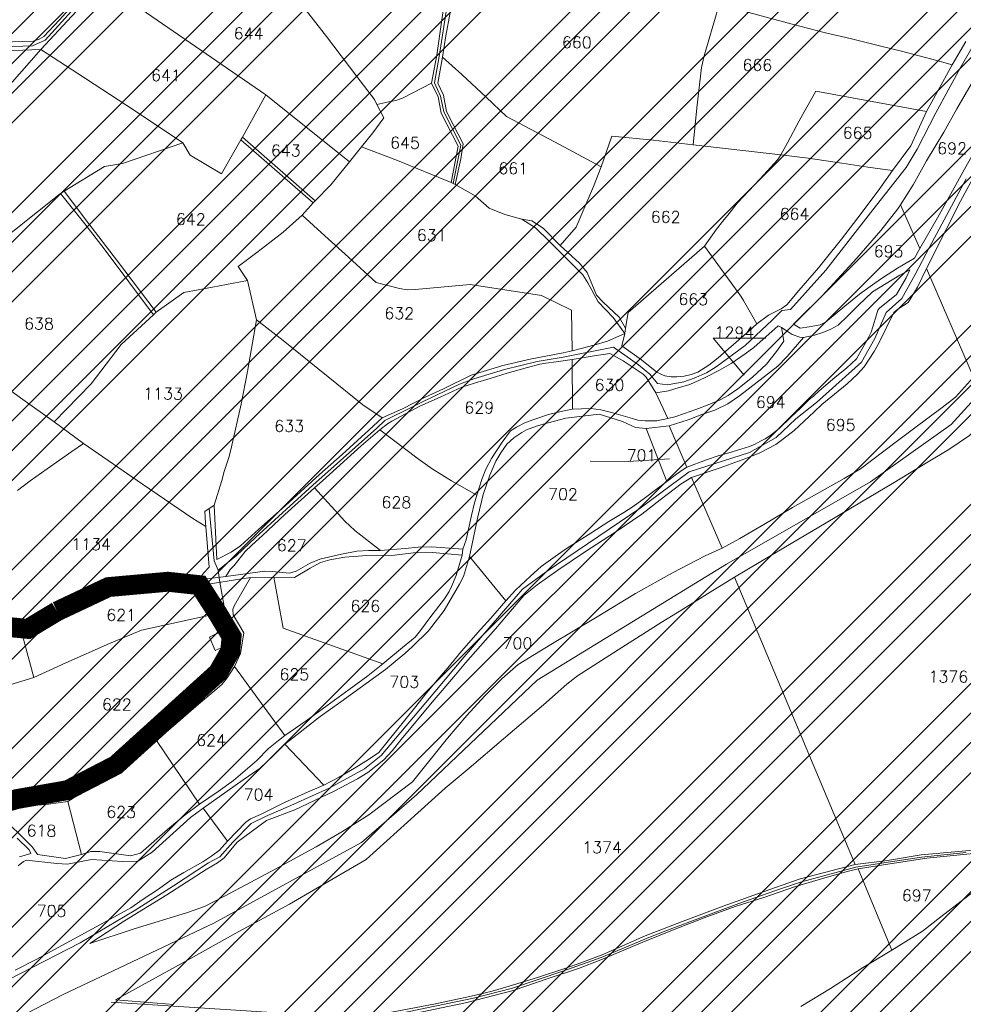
# Model space of a CAD drawing. Header units: metres. Extents: x 578835 to 593571, y 248557 to 255108.
# Tile 46 of 251: x 581451 to 581736, y 252209 to 252506. Entities that reach past the tile are written whole.
import ezdxf

# ---------------------------------------------------------------- set-up
doc = ezdxf.new("R2010")
doc.units = ezdxf.units.M
doc.linetypes.add('CACHEX2', pattern=[0.75, 0.5, -0.25])
doc.linetypes.add('SOLID_LINE', pattern=[0])
for name, color, linetype, lineweight in [('Cad-HYDROGRAPHI_COURS_D_EAU28', 5, 'SOLID_LINE', 0), ('Cad-PARCELLAIRE_PARCELLE1', 250, 'SOLID_LINE', 0), ('Cad-RESEAU_ROUT_AXE_DE_VOIE26', 255, 'SOLID_LINE', 0), ('Cad-RESEAU_ROUT_LIMITE_DE_VOIE_P23', 8, 'SOLID_LINE', 0), ('Cad-TOPONYMIE_DETAIL_PARCELLAIR181', 7, 'SOLID_LINE', 0), ('Cad-TOPONYMIE_NUMERO_DE_PARCELL182', 250, 'SOLID_LINE', 0), ('PLU', 7, 'CACHEX2', 5), ('PPRIF - contour', 10, 'Continuous', 9)]:
    doc.layers.add(name, color=color, linetype=linetype, lineweight=lineweight)
doc.styles.add('TEXTSTYLE_45_11', font='txt.shx', dxfattribs={"oblique": 50})

msp = doc.modelspace()

# ---------------------------------------------------------------- hatches: boundary and pattern name
at = {"layer": 'PPRIF - contour', "lineweight": 15}
h = msp.add_hatch(dxfattribs=at)
h.set_pattern_fill('ANSI34', color=30, scale=2, style=0)
h.paths.add_polyline_path([(583168.56, 249236.59), (583178.02, 249273.37), (583184.15, 249314.36), (583186.86, 249348.54), (583183.82, 249412.65), (583188.31, 249497.75), (583209.56, 249638.59), (583209.57, 249654.16), (583202.87, 249764.69), (583181.22, 249772.54), (583212.18, 249841.81), (583235.33, 249974.64), (583193.51, 249985.09), (583186.04, 250045.54), (583188.28, 250067.18), (583195.8, 250078.07), (583245.78, 250078.37), (583251.01, 250132.85), (583194.25, 250138.82), (583209.94, 250168.32), (583209.19, 250188.47), (583208.21, 250203.8), (583217.43, 250267.61), (583213.64, 250277.41), (583256.98, 250284.74), (583262.34, 250350.34), (583266.18, 250436.39), (583274.5, 250436.7), (583214.43, 250499.33), (583184.56, 250537.39), (583218.91, 250547.09), (583241.07, 250552.07), (583269.68, 250547.09), (583271.18, 250569.48), (583274.91, 250580.67), (583286.48, 250597.77), (583293.66, 250716.62), (583278.73, 250731.44), (583193.67, 250750.25), (583156.78, 250759.28), (583135.71, 250831.5), (583141.39, 250856.49), (583145.69, 250864.01), (583161.1, 250891.6), (583169.34, 250905.21), (583172.57, 250920.26), (583171.49, 250936.38), (583169.31, 250950.6), (583181.85, 251003.26), (583206.95, 251084.03), (583216.62, 251114.12), (583232.39, 251161.77), (583245.29, 251209.41), (583234.54, 251210.94), (583234.1, 251288.09), (583244.66, 251288.39), (583237.9, 251328.73), (583229.54, 251356.01), (583200.13, 251357.42), (583190.46, 251371.39), (583189.74, 251379.63), (583190.1, 251406.14), (583244.22, 251415.82), (583256.04, 251419.04), (583270.74, 251430.86), (583295.47, 251440.89), (583325.21, 251451.64), (583340.94, 251464.43), (583366, 251457.91), (583398.59, 251444.88), (583422.15, 251436.37), (583417.63, 251462.92), (583418.14, 251495.99), (583409.11, 251546.1), (583400.09, 251585.18), (583359.99, 251579.17), (583344.95, 251609.23), (583333.92, 251624.76), (583325.9, 251633.28), (583319.39, 251648.31), (583296.33, 251649.31), (583292.32, 251666.85), (583282.01, 251764.42), (583240.65, 251790.03), (583212.78, 251805.76), (583221.32, 251831.82), (583251.44, 251830.48), (583273.02, 251828.23), (583262.67, 251903.93), (583199.69, 251895.44), (583192.95, 251945.32), (583256.33, 251954.31), (583243.74, 252050.47), (583214.52, 252068.27), (583208.68, 252073.66), (583201.93, 252137.92), (583178.11, 252135.22), (583183.95, 252176.12), (583226.69, 252181.65), (583216.8, 252253.1), (583210.96, 252307.92), (583193.36, 252422.33), (583178.97, 252519.84), (583167.73, 252607.66), (583178.52, 252614.4), (583188.29, 252625.39), (583184.93, 252642.05), (583192.13, 252639.75), (583210.89, 252641.9), (583205.05, 252676.95), (583200.1, 252708.47), (583205.05, 252708.02), (583194.96, 252797.38), (583191.02, 252799.28), (583173.51, 252800.6), (583168.08, 252797.59), (583165.67, 252793.82), (583165.69, 252787.69), (583073.05, 252815.41), (583065.66, 252814.13), (583065.94, 252812.7), (583046.85, 252808.33), (583047.04, 252816.04), (582997.15, 252812.42), (582995.86, 252782.45), (582980.16, 252787.72), (582949.89, 252804.92), (582947.27, 252800.69), (582935.19, 252777.61), (582924.38, 252768.8), (582917.32, 252760.63), (582910.91, 252748.5), (582903.76, 252736.42), (582880, 252724.86), (582817.58, 252706.15), (582782.59, 252696.37), (582747.69, 252696.56), (582653.19, 252726.32), (582583.51, 252736.7), (582547.53, 252745.89), (582391.95, 252693.83), (582342.71, 252696.56), (582258, 252701.11), (582228.89, 252730.03), (582194.3, 252754.65), (582137.15, 252749.12), (582028.37, 252701.22), (581997.03, 252701.83), (581923.09, 252643.99), (581895.44, 252653.82), (581782.97, 252699.88), (581749.17, 252724.45), (581694.48, 252730.59), (581626.87, 252779.73), (581623.69, 252832.13), (581568.99, 252867.14), (581549.94, 252902.76), (581520.9, 252875.84), (581488.95, 252861.1), (581415.1, 252871.66), (581333.97, 252861.22), (581285.87, 252845.9), (581226.26, 252859.41), (581213.27, 252848.96), (581176.79, 252829.19), (581135.62, 252832.26), (581093.83, 252851.3), (581026.18, 252865.71), (580894.22, 252859.98), (580764.18, 252821.75), (580666.25, 252837.89), (580606.97, 252807.31), (580553.37, 252825.96), (580518.38, 252831.19), (580426.24, 252844.58), (580314.78, 252864.48), (580232.54, 252861.61), (580193.34, 252877.86), (579737.68, 252731.06), (579339.29, 252594.91), (579467.34, 252529.95), (579492.26, 252526.53), (579537.88, 252506.87), (579628.29, 252501.98), (579673.34, 252488.27), (579756.55, 252421.24), (579801.62, 252412.32), (579849.52, 252376.66), (579890.09, 252373.24), (579954.11, 252362.98), (580003.08, 252331.22), (580020.69, 252319.86), (580037.79, 252307.65), (580048.55, 252295.44), (580067.12, 252269.55), (580095.49, 252178.46), (580127.66, 252086.63), (580157.22, 252011.67), (580209.32, 251928.46), (580208.41, 251858.24), (580196.24, 251818.11), (580206.29, 251790.3), (580227.07, 251716.54), (580274.53, 251673.98), (580324.82, 251599.61), (580345.2, 251567.99), (580352.27, 251548.44), (580380.56, 251474.57), (580498.13, 251465.11), (580632.34, 251425.65), (580688.87, 251403.81), (580903, 251328.66), (581057.22, 251304.45), (581128.89, 251277.45), (581306.24, 251176.53), (581363.6, 251156.15), (581418.4, 251079.72), (581465.72, 250967.17), (581546.02, 250830.88), (581604.72, 250760.44), (581621.29, 250710.76), (581635.31, 250677.64), (581677.37, 250643.25), (581761.5, 250538.8), (581878.03, 250481.58), (581978.36, 250416.05), (582083.64, 250336.15), (582132.06, 250252.96), (582193.12, 250147.32), (582211.34, 250118.18), (582217.79, 250080.35), (582244.22, 249930.09), (582252.92, 249788.8), (582279.87, 249720.73), (582264.14, 249693.23), (582229.1, 249576.98), (582243.69, 249504.21), (582236.53, 249458.37), (582233.12, 249417.21), (582207.89, 249404.14), (582210.7, 249314.66), (582282.52, 249136.36), (582365.79, 249069.63), (582329.51, 248868.66), (582370.33, 248802.93), (582389.99, 248830.88), (582435.35, 248829.37), (582475.81, 248930.64), (582488.18, 248933.83), (582505.04, 248934.94), (582536.56, 248931.03), (582545.58, 248873.46), (582547.73, 248837.81), (582559.27, 248733.3), (582660.26, 248731.96), (582707.75, 248722.61), (582711.09, 248844.25), (582713.77, 248853.61), (582730.11, 248933.31), (582770.57, 249048.63), (582781.22, 249070.77), (582782.86, 249074.05), (582786.69, 249073.51), (582794.34, 249066.4), (582795.98, 249060.39), (582802, 249037.44), (582837.54, 249029.24), (582847.92, 249019.4), (582859.41, 249022.68), (582870.89, 249021.59), (582882.91, 249029.79), (582897.68, 249024.87), (582894.41, 249004.61), (582898.78, 248991.5), (582903.16, 248984.94), (582914.71, 248986.01), (582980.86, 249040.12), (583036.72, 249107.47), (583089.79, 249152.85), (583096.96, 249144.66), (583169.29, 249123.72), (583150.9, 249178.85), (583158.77, 249200.15)])

# ---------------------------------------------------------------- linework, layer by layer
at = {"layer": 'Cad-HYDROGRAPHI_COURS_D_EAU28'}
for points in [[(581539.59, 252450.96), (581540.2, 252451.57), (581518.32, 252470.82), (581517.82, 252470), (581539.59, 252450.96), (581539.59, 252450.96)], [(581492.22, 252418.04), (581480.28, 252433.77), (581471.95, 252444.67), (581464.54, 252454.53), (581463.45, 252453.77), (581470.71, 252444.68), (581476.54, 252437.14), (581491.46, 252417.2), (581492.22, 252418.04), (581492.22, 252418.04)]]:
    msp.add_lwpolyline(points, close=True, dxfattribs=at)
for points in [[(581450.63, 252251.06), (581452.25, 252252.42), (581453.12, 252252.83), (581462.36, 252251.81), (581465.5, 252251.63), (581472.72, 252253.01), (581482.08, 252252.45), (581486.69, 252252.5), (581491.09, 252255.21), (581502.58, 252265.64), (581506.47, 252268.52), (581518.54, 252276.99), (581523.6, 252280.54), (581527.64, 252284.33), (581531.07, 252287.74), (581541.67, 252296.09), (581547.98, 252300.51), (581561.43, 252310.32), (581567.21, 252315.15), (581569.5, 252317.24), (581574.39, 252321.99), (581579.07, 252328.07), (581583.68, 252336.03), (581584.89, 252338.36), (581586.7, 252344.41), (581589.25, 252356.33), (581590.83, 252363.03), (581592.82, 252368.89), (581594.69, 252373.06), (581596.22, 252375.63), (581597.97, 252378.23), (581600.12, 252380.19), (581602.46, 252381.73), (581603.89, 252382.52), (581606.92, 252383.66), (581608.93, 252384.27), (581615.78, 252386.07), (581625.82, 252387.24), (581632.85, 252385.04), (581636.79, 252383.24), (581639.95, 252382.95), (581646.89, 252383.75), (581652.67, 252385.57), (581656.74, 252387.14), (581660.67, 252388.47), (581664.64, 252390.35), (581668.15, 252392.76), (581679.67, 252401.75), (581682.48, 252404.66), (581687.44, 252410.42), (581686.37, 252410.45), (581684, 252411.25), (581681.89, 252412.74), (581680.76, 252413.43), (581681.52, 252409.26), (581679.3, 252406.18), (581676.32, 252402.36), (581672.04, 252398.44), (581667.63, 252394.95), (581664.75, 252392.93), (581662.3, 252391.61), (581658.72, 252390.09), (581654.97, 252388.66), (581651.52, 252387.49), (581648.64, 252386.46), (581646.54, 252385.96), (581643.22, 252385.23), (581639.67, 252385.27), (581637.51, 252385.42), (581635.91, 252385.96), (581629.57, 252387.77), (581626.29, 252388.61), (581623.28, 252389.03), (581620.49, 252388.91), (581617.79, 252388.8), (581614.78, 252388.22), (581610.58, 252387.2), (581606.09, 252385.71), (581603.61, 252384.73), (581600.93, 252383.39), (581599.13, 252382.24), (581596.61, 252378.79), (581593.38, 252373.95), (581591.68, 252370.69), (581590.51, 252367.91), (581588.95, 252362.88), (581588.23, 252360.59), (581587.31, 252356.73), (581585.7, 252349.35), (581584.7, 252346.59), (581584.51, 252344.79), (581582.72, 252338.63), (581581.35, 252335.27), (581580.58, 252333.76), (581579.18, 252331.64), (581574.8, 252325.82), (581571.91, 252322.01), (581570.33, 252320.09), (581566.57, 252316.88), (581560.62, 252312.04), (581556.06, 252308.42), (581550.47, 252304.29), (581543.79, 252299.39), (581537.49, 252294.84), (581531.1, 252290.41), (581529.16, 252288.92), (581526.15, 252286.44), (581522.58, 252282.9), (581515.58, 252276.86), (581511, 252273.47), (581505.3, 252269.65), (581505.3, 252269.65), (581505.3, 252269.65), (581501.02, 252266.51), (581495.71, 252262.06), (581487.49, 252254.9), (581484.5, 252254.1), (581475.32, 252255.46), (581472.52, 252255.45), (581469.71, 252254.54), (581464.95, 252253.26), (581456.44, 252254.56), (581455.02, 252256.77), (581444.53, 252266.94)], [(581443.82, 252321.05), (581451.95, 252320.5), (581454.29, 252321.14), (581461.54, 252325.09), (581472.99, 252332.96), (581477.85, 252335.14), (581480.53, 252335.48), (581487.21, 252335.58), (581495.76, 252336.75), (581505.33, 252335.64), (581520.71, 252338.03), (581527.78, 252338.18), (581533.98, 252338.03), (581538.69, 252340.87), (581541.85, 252342.58), (581544.67, 252343.37), (581549.13, 252344.19), (581555.77, 252344.63), (581564.08, 252344.76), (581569.8, 252345.46), (581575.55, 252345.61), (581584.51, 252344.79), (581584.7, 252346.59), (581575.42, 252347.27), (581571.22, 252347.14), (581567.37, 252346.82), (581562.29, 252346.4), (581559.93, 252346.2), (581556.31, 252346.13), (581552.77, 252345.94), (581548.15, 252345.11), (581541.6, 252343.56), (581538.73, 252342.32), (581534.48, 252339.96), (581532.47, 252339.35), (581527.24, 252339.8), (581525, 252339.96), (581513.27, 252338.31), (581505.11, 252337.3), (581494.74, 252338.22), (581488.62, 252337.49), (581482.71, 252337.11), (581478.68, 252337), (581475.35, 252335.49), (581469.49, 252332.56), (581462.38, 252327.84), (581457.3, 252324.51), (581455.25, 252323.34), (581453.59, 252322.54), (581451.55, 252322.25), (581449.09, 252322.16)], [(581450.35, 252259.4), (581453.94, 252255.9), (581454.52, 252254.84), (581451.06, 252253.77)]]:
    msp.add_lwpolyline(points, dxfattribs=at)
at = {"layer": 'Cad-PARCELLAIRE_PARCELLE1'}
for points in [[(581743.06, 252550.37), (581733.27, 252553.01), (581714.15, 252559.11), (581692.93, 252565.48), (581673.19, 252560.95), (581673.19, 252560.95), (581673.19, 252560.95), (581669.91, 252546.85), (581667.42, 252541.18), (581665.9, 252528.68), (581665.32, 252523.84), (581664.48, 252519.97), (581662.09, 252511.08), (581670.97, 252508.37), (581684.04, 252504.88), (581694.07, 252502.27), (581701.46, 252500.54), (581710.73, 252498.19), (581716.94, 252496.7), (581727.64, 252493.91), (581732.28, 252492.63), (581736.4, 252499.66)], [(581580.89, 252508.34), (581579.58, 252501.32), (581578.55, 252494.89), (581584.42, 252489.69), (581591.75, 252482.83), (581597.84, 252476.98), (581612.4, 252469.39), (581626.46, 252461.87), (581629.66, 252471.05), (581642.2, 252469.86), (581654.18, 252468.52), (581655.31, 252479.64), (581656.69, 252491.8), (581657.47, 252495.32), (581658.7, 252499.43), (581662.09, 252511.08)], [(581450.45, 252364.29), (581454.25, 252367.18), (581459.38, 252370.83), (581466.86, 252376.02), (581470.37, 252378.43), (581461.51, 252384.95), (581452.04, 252391.74), (581443.63, 252397.73)], [(581450.45, 252364.29), (581454.25, 252367.18), (581459.38, 252370.83), (581466.86, 252376.02), (581470.37, 252378.43), (581488.13, 252366.21), (581503.32, 252355.87), (581507.23, 252353.41), (581507.23, 252353.41), (581507.23, 252353.41), (581508.25, 252341.12), (581506.51, 252339.31), (581505.11, 252337.3), (581494.74, 252338.22), (581488.62, 252337.49), (581482.71, 252337.11), (581478.68, 252337), (581475.35, 252335.49), (581469.49, 252332.56), (581462.38, 252327.84), (581457.3, 252324.51), (581455.25, 252323.34), (581453.59, 252322.54), (581451.55, 252322.25), (581449.09, 252322.16)], [(581497.62, 252209.27), (581480.03, 252210.7), (581500.13, 252221.74), (581517.22, 252231.3), (581532.44, 252239.58), (581555.56, 252252.99), (581571.12, 252267.1), (581579.4, 252274.47), (581586.65, 252280.55), (581597.03, 252289.43), (581609.04, 252299.68), (581616.03, 252305.84), (581619.28, 252308.34), (581632.66, 252316.91), (581644.48, 252324.48), (581651.23, 252328.61), (581659.29, 252333.62), (581666.67, 252338.13), (581702.97, 252251.53), (581702.97, 252251.53), (581702.97, 252251.53), (581686.43, 252247.15), (581673.86, 252242.76), (581663.21, 252238.98), (581651.95, 252234.69), (581639.65, 252229.99), (581626.77, 252224.24), (581620.3, 252221.81), (581615.73, 252220.2), (581607.23, 252217.38), (581598.71, 252214.78), (581593.56, 252213.35), (581586.85, 252211.67), (581575.99, 252209.43), (581559.52, 252206.28)], [(581439.54, 252303.09), (581455.39, 252307.86), (581464.99, 252312.34), (581478.18, 252318.12), (581487.83, 252322.15), (581510.74, 252327.17), (581510.74, 252327.17), (581510.74, 252327.17), (581513.81, 252322.97), (581515.02, 252320.18), (581514.85, 252317.38), (581514.57, 252315.67), (581513.49, 252312.91), (581512.33, 252311.03), (581510.91, 252309.25), (581509.38, 252307.78), (581505.2, 252303.53), (581501.07, 252299.62), (581497.34, 252295.97), (581492.87, 252292.25), (581488.47, 252288.65), (581484.03, 252284.6), (581480.09, 252281.38), (581476.18, 252278.83), (581472.72, 252276.87), (581469.3, 252275.35), (581465.56, 252273.81), (581450.28, 252271.21)], [(581450.63, 252251.06), (581452.25, 252252.42), (581453.12, 252252.83), (581462.36, 252251.81), (581465.5, 252251.63), (581472.72, 252253.01), (581482.08, 252252.45), (581486.69, 252252.5), (581491.09, 252255.21), (581502.58, 252265.64), (581506.47, 252268.52), (581506.47, 252268.52), (581506.47, 252268.52), (581513.8, 252258.55), (581511.31, 252255.77), (581509.05, 252254.14), (581506.32, 252252.35), (581500.58, 252249.09), (581496.73, 252246.76), (581492.99, 252244.1), (581488.3, 252241.04), (581484.65, 252238.4), (581475.27, 252233.27), (581456.03, 252222.86), (581449.7, 252219.67)], [(581451.06, 252253.77), (581454.52, 252254.84), (581453.94, 252255.9), (581450.35, 252259.4)], [(581571.59, 252206.83), (581585.53, 252209.77), (581599.88, 252213.53), (581610.71, 252217.22), (581619.61, 252220.19), (581626.32, 252222.76), (581638.98, 252228.04), (581648.48, 252231.85), (581657.49, 252235.38), (581666.85, 252238.84), (581675.76, 252241.69), (581684.74, 252244.78), (581694.54, 252247.71), (581700.99, 252249.48), (581703.91, 252250.17), (581714.02, 252225.7), (581705.24, 252220.3), (581695.61, 252214.14), (581686.58, 252208.71)], [(581686.58, 252208.71), (581695.61, 252214.14), (581705.24, 252220.3), (581714.02, 252225.7), (581723.35, 252231.39), (581728.84, 252235.75), (581733.65, 252239.48), (581746.73, 252249.49)]]:
    msp.add_lwpolyline(points, dxfattribs=at)
for points in [[(581558.8, 252480.64), (581558.1, 252482.15), (581552.74, 252489.06), (581543.66, 252501.12), (581535.08, 252512.22), (581539.68, 252520.19), (581540.15, 252524.47), (581552.88, 252529.98), (581562.36, 252530.99), (581579.17, 252538.97), (581581.12, 252525.42), (581576.85, 252495.53), (581575.24, 252487.03), (581566.55, 252482.51), (581564.54, 252481.9), (581562.44, 252481.4), (581558.8, 252480.64), (581558.8, 252480.64)], [(581476.2, 252517.47), (581482.68, 252530.71), (581512.73, 252520.28), (581535.08, 252512.22), (581543.66, 252501.12), (581552.74, 252489.06), (581558.1, 252482.15), (581558.8, 252480.64), (581560.95, 252476.59), (581557.62, 252472.07), (581554.17, 252467.89), (581550.51, 252463.35), (581525.34, 252483.55), (581476.2, 252517.47), (581476.2, 252517.47)], [(581420.17, 252497.43), (581411.99, 252504.78), (581420.83, 252517.21), (581467.8, 252511.42), (581463.14, 252506.13), (581458.35, 252501.16), (581456.94, 252500.38), (581455.17, 252499.78), (581445.8, 252499.45), (581438.54, 252499.63), (581422.09, 252498.15), (581420.17, 252497.43), (581420.17, 252497.43)], [(581518.32, 252470.82), (581517.82, 252470), (581512, 252459.7), (581502.54, 252465.38), (581500.33, 252469.09), (581485.76, 252478.8), (581468.68, 252489.99), (581457.45, 252497.19), (581476.2, 252517.47), (581525.34, 252483.55), (581518.32, 252470.82), (581518.32, 252470.82)], [(581662.09, 252511.08), (581670.97, 252508.37), (581684.04, 252504.88), (581694.07, 252502.27), (581701.46, 252500.54), (581710.73, 252498.19), (581716.94, 252496.7), (581727.64, 252493.91), (581732.28, 252492.63), (581727.78, 252484.34), (581724.48, 252478.49), (581691.16, 252484.63), (581686.13, 252475.74), (581682.65, 252469.1), (581680.56, 252465.47), (581654.18, 252468.52), (581655.31, 252479.64), (581656.69, 252491.8), (581657.47, 252495.32), (581658.7, 252499.43), (581662.09, 252511.08), (581662.09, 252511.08)], [(581399.14, 252476.84), (581406.21, 252479.99), (581413.72, 252488.87), (581422.03, 252495.92), (581457.45, 252497.19), (581444.49, 252482.51), (581410.36, 252454.82), (581407.81, 252459.73), (581405.94, 252463.48), (581399.14, 252476.84), (581399.14, 252476.84)], [(581500.33, 252469.09), (581485.76, 252478.8), (581468.68, 252489.99), (581457.45, 252497.19), (581444.49, 252482.51), (581410.36, 252454.82), (581416.67, 252442.52), (581418.46, 252438.77), (581419.8, 252436.54), (581424.87, 252430.05), (581428.12, 252425.76), (581463.45, 252453.77), (581464.54, 252454.53), (581476.69, 252462), (581482.06, 252462.89), (581500.33, 252469.09), (581500.33, 252469.09)], [(581743.76, 252496.36), (581749.26, 252484.67), (581744.09, 252475.54), (581741.27, 252470.75), (581739.06, 252466.66), (581735.97, 252461.16), (581732.32, 252454.61), (581727.8, 252446.44), (581722.47, 252437.19), (581716.68, 252450.42), (581720.54, 252456.42), (581724.47, 252463.67), (581729.77, 252472.35), (581733.71, 252479.37), (581738.68, 252488.03), (581743.76, 252496.36), (581743.76, 252496.36)], [(581602.48, 252446.05), (581597.4, 252447.52), (581592.64, 252449.35), (581588.45, 252453.13), (581582.39, 252456.53), (581584.07, 252464.24), (581584.85, 252468.77), (581581.8, 252474.64), (581579.83, 252478.5), (581578.93, 252483.43), (581577.22, 252487.09), (581578.55, 252494.89), (581584.42, 252489.69), (581591.75, 252482.83), (581597.84, 252476.98), (581612.4, 252469.39), (581626.46, 252461.87), (581624.15, 252455.88), (581618.91, 252443.63), (581614.1, 252438.1), (581608.96, 252443.35), (581605.57, 252445.53), (581602.48, 252446.05), (581602.48, 252446.05)], [(581554.17, 252467.89), (581565.06, 252463.78), (581581.2, 252457.09), (581583.33, 252468.08), (581578.22, 252478.02), (581577.24, 252482.96), (581575.24, 252487.03), (581566.55, 252482.51), (581564.54, 252481.9), (581562.44, 252481.4), (581558.8, 252480.64), (581560.95, 252476.59), (581557.62, 252472.07), (581554.17, 252467.89), (581554.17, 252467.89)], [(581525.34, 252483.55), (581518.32, 252470.82), (581540.2, 252451.57), (581544.91, 252456.42), (581550.51, 252463.35), (581525.34, 252483.55), (581525.34, 252483.55)], [(581724.48, 252478.49), (581691.16, 252484.63), (581686.13, 252475.74), (581682.65, 252469.1), (581680.56, 252465.47), (581688.8, 252464.48), (581698.98, 252462.99), (581706.83, 252461.75), (581714.26, 252460.7), (581719.81, 252468.18), (581724.48, 252478.49), (581724.48, 252478.49)], [(581751, 252480.69), (581765.87, 252445.59), (581760.31, 252435.21), (581756.75, 252428.44), (581750.26, 252417.21), (581744.2, 252406.78), (581738.72, 252398.41), (581724.53, 252431.23), (581730.4, 252442.98), (581734.8, 252451.48), (581739.15, 252459.64), (581743.88, 252468.06), (581751, 252480.69), (581751, 252480.69)], [(581517.82, 252470), (581539.59, 252450.96), (581536.28, 252447.23), (581530.59, 252442.19), (581526.49, 252439.06), (581522.62, 252436.06), (581517.03, 252431.81), (581519.78, 252427.58), (581509.23, 252425.58), (581500.63, 252423.98), (581492.22, 252418.04), (581480.28, 252433.77), (581471.95, 252444.67), (581464.54, 252454.53), (581476.69, 252462), (581482.06, 252462.89), (581500.33, 252469.09), (581502.54, 252465.38), (581512, 252459.7), (581517.82, 252470), (581517.82, 252470)], [(581657.55, 252437.92), (581634.56, 252417.95), (581633.8, 252413.21), (581631.88, 252416.5), (581627.05, 252421.01), (581625.06, 252423.17), (581622.19, 252429.96), (581619.9, 252432.78), (581614.1, 252438.1), (581618.91, 252443.63), (581624.15, 252455.88), (581626.46, 252461.87), (581629.66, 252471.05), (581642.2, 252469.86), (581654.18, 252468.52), (581680.56, 252465.47), (581679.69, 252464.06), (581674.4, 252458.27), (581667.43, 252450.89), (581665.05, 252447.79), (581663.1, 252445.51), (581661.17, 252443.01), (581657.55, 252437.92), (581657.55, 252437.92)], [(581536.28, 252447.23), (581539.59, 252450.96), (581540.2, 252451.57), (581544.91, 252456.42), (581550.51, 252463.35), (581554.17, 252467.89), (581565.06, 252463.78), (581581.2, 252457.09), (581582.39, 252456.53), (581588.45, 252453.13), (581592.64, 252449.35), (581597.4, 252447.52), (581602.48, 252446.05), (581606.64, 252443.5), (581610.68, 252439.49), (581620.85, 252429.29), (581622.45, 252426.86), (581625.48, 252421.1), (581630.07, 252416.47), (581633.61, 252411.63), (581628.36, 252409.3), (581624.26, 252408.07), (581620.78, 252407.22), (581617.64, 252406.4), (581617.52, 252418.65), (581608.43, 252423.02), (581586.97, 252426.36), (581570.36, 252424.87), (581567.97, 252424.78), (581565.64, 252425.15), (581558.64, 252427.02), (581550.27, 252434.57), (581543.14, 252441), (581536.28, 252447.23), (581536.28, 252447.23)], [(581657.55, 252437.92), (581661.17, 252443.01), (581663.1, 252445.51), (581665.05, 252447.79), (581667.43, 252450.89), (581674.4, 252458.27), (581679.69, 252464.06), (581680.56, 252465.47), (581688.8, 252464.48), (581698.98, 252462.99), (581706.83, 252461.75), (581714.26, 252460.7), (581710.41, 252455.36), (581705.07, 252448.22), (581698.91, 252440.02), (581693.98, 252433.93), (581691.96, 252431.42), (581686.02, 252424.57), (581682.42, 252420.26), (581680.71, 252419), (581676.83, 252417.12), (581673.34, 252414.49), (581669.38, 252421.51), (581668.52, 252422.89), (581657.55, 252437.92), (581657.55, 252437.92)], [(581463.45, 252453.77), (581428.12, 252425.76), (581432.83, 252410.65), (581434.3, 252405.87), (581434.72, 252404.79), (581443.63, 252397.73), (581452.04, 252391.74), (581461.51, 252384.95), (581472.66, 252396.46), (581481.74, 252408.25), (581491.46, 252417.2), (581476.54, 252437.14), (581470.71, 252444.68), (581463.45, 252453.77), (581463.45, 252453.77)], [(581716.68, 252450.42), (581722.47, 252437.19), (581720.9, 252434.28), (581715.79, 252431.28), (581711.56, 252428.59), (581708.91, 252426.81), (581704.33, 252423.42), (581699.85, 252419.81), (581694.07, 252414.99), (581692.41, 252414.18), (581689.16, 252413.58), (581686.39, 252413.23), (581684.39, 252414.4), (581686.15, 252416.11), (581693.08, 252422.93), (581703.51, 252434.27), (581710.73, 252442.68), (581715.86, 252449.23), (581716.68, 252450.42), (581716.68, 252450.42)], [(581617.64, 252406.4), (581617.52, 252418.65), (581608.43, 252423.02), (581586.97, 252426.36), (581570.36, 252424.87), (581567.97, 252424.78), (581565.64, 252425.15), (581558.64, 252427.02), (581550.27, 252434.57), (581543.14, 252441), (581536.28, 252447.23), (581530.59, 252442.19), (581526.49, 252439.06), (581522.62, 252436.06), (581517.03, 252431.81), (581519.78, 252427.58), (581522.49, 252415.76), (581530.51, 252409.52), (581554.54, 252390.12), (581560.39, 252386.14), (581566.51, 252388.88), (581573.4, 252392.36), (581578.87, 252394.93), (581587.26, 252399.08), (581596.82, 252401.99), (581605.07, 252403.91), (581614.98, 252405.73), (581617.64, 252406.4), (581617.64, 252406.4)], [(581673.34, 252414.49), (581669.38, 252421.51), (581668.52, 252422.89), (581657.55, 252437.92), (581634.56, 252417.95), (581633.8, 252413.21), (581633.61, 252411.63), (581632.69, 252407.87), (581638.63, 252403.69), (581641.2, 252401.56), (581643.06, 252400.04), (581644.18, 252399.47), (581645.64, 252398.81), (581647.55, 252398.53), (581649.2, 252398.54), (581651.41, 252398.73), (581653.59, 252399.25), (581655.59, 252399.97), (581658.89, 252402.03), (581661.67, 252404.27), (581667.13, 252408.96), (581670.97, 252412.28), (581673.34, 252414.49), (581673.34, 252414.49)], [(581646.89, 252383.75), (581652.67, 252385.57), (581656.74, 252387.14), (581660.67, 252388.47), (581664.64, 252390.35), (581668.15, 252392.76), (581679.67, 252401.75), (581682.48, 252404.66), (581687.44, 252410.42), (581690.76, 252411.14), (581693.25, 252411.91), (581695.65, 252412.88), (581697.93, 252414.08), (581700.76, 252416.88), (581703.95, 252420.04), (581708.22, 252424.18), (581716.45, 252429.22), (581719.54, 252430.81), (581718.42, 252428.38), (581715.47, 252423.34), (581710.37, 252419.24), (581709.84, 252418.64), (581709.46, 252417.27), (581708.36, 252413.61), (581707.83, 252412.01), (581707.06, 252410.38), (581703.4, 252403.95), (581700.41, 252401.14), (581696.93, 252398.39), (581694.09, 252395.93), (581692.17, 252394.32), (581690.4, 252392.72), (581689.16, 252391.72), (581686.5, 252389.05), (581683.52, 252386.24), (581680.16, 252383.06), (581677.62, 252380.95), (581675.89, 252379.81), (581674.31, 252379.01), (581672.81, 252378.22), (581671.14, 252377.52), (581668.57, 252376.75), (581664.87, 252375.66), (581661.73, 252374.73), (581658.2, 252373.54), (581652.21, 252371.26), (581646.89, 252383.75), (581646.89, 252383.75)], [(581724.53, 252431.23), (581738.72, 252398.41), (581733.29, 252392.38), (581729.26, 252389.26), (581720.95, 252383.12), (581714.98, 252378.6), (581704.66, 252370.84), (581699.72, 252367.86), (581684.13, 252359.09), (581675.49, 252354.03), (581668.26, 252349.75), (581662.9, 252346.85), (581653.63, 252368.15), (581662.28, 252371.1), (581670.05, 252373.87), (581674.27, 252375.66), (581679.08, 252378.18), (581681.1, 252379.68), (581684.59, 252382.32), (581690.63, 252387.95), (581693, 252390.15), (581700.56, 252396.46), (581703.7, 252399.29), (581705.73, 252401.58), (581708.73, 252406.18), (581710.31, 252409.09), (581714.68, 252417.92), (581715.91, 252418.92), (581718.96, 252420.95), (581719.84, 252422.25), (581721.79, 252425.54), (581724.53, 252431.23), (581724.53, 252431.23)], [(581491.46, 252417.2), (581481.74, 252408.25), (581472.66, 252396.46), (581461.51, 252384.95), (581470.37, 252378.43), (581488.13, 252366.21), (581503.32, 252355.87), (581507.23, 252353.41), (581507.15, 252354.41), (581506.94, 252357.96), (581509.74, 252359.87), (581512.01, 252367.3), (581512.78, 252370.04), (581514.3, 252374.51), (581514.96, 252377.46), (581517.93, 252390.31), (581519.83, 252400.16), (581522.49, 252415.76), (581519.78, 252427.58), (581509.23, 252425.58), (581500.63, 252423.98), (581492.22, 252418.04), (581491.46, 252417.2), (581491.46, 252417.2)], [(581522.49, 252415.76), (581519.83, 252400.16), (581517.93, 252390.31), (581514.96, 252377.46), (581514.3, 252374.51), (581512.78, 252370.04), (581512.01, 252367.3), (581509.74, 252359.87), (581510.53, 252343.43), (581514.88, 252345.69), (581517.69, 252347.59), (581523.21, 252352.62), (581531.2, 252359.64), (581541.54, 252369.08), (581548.29, 252375.11), (581552.97, 252379.29), (581556.33, 252382.46), (581560.39, 252386.14), (581554.54, 252390.12), (581530.51, 252409.52), (581522.49, 252415.76), (581522.49, 252415.76)], [(581642.93, 252393.68), (581646.54, 252385.96), (581648.64, 252386.46), (581651.52, 252387.49), (581654.97, 252388.66), (581658.72, 252390.09), (581662.3, 252391.61), (581664.75, 252392.93), (581667.63, 252394.95), (581672.04, 252398.44), (581676.32, 252402.36), (581679.3, 252406.18), (581681.52, 252409.26), (581680.76, 252413.43), (581679.82, 252413.91), (581672.45, 252407.39), (581669.8, 252405.5), (581665.59, 252402.59), (581662.14, 252400.52), (581658.18, 252398.51), (581655.89, 252397.43), (581652.86, 252396.17), (581649.97, 252395.27), (581646.75, 252394.33), (581642.93, 252393.68), (581642.93, 252393.68)], [(581617.79, 252388.8), (581614.78, 252388.22), (581610.58, 252387.2), (581606.09, 252385.71), (581603.61, 252384.73), (581600.93, 252383.39), (581599.13, 252382.24), (581596.61, 252378.79), (581593.38, 252373.95), (581591.68, 252370.69), (581590.51, 252367.91), (581588.95, 252362.88), (581581.34, 252367.15), (581575.43, 252370.79), (581571.23, 252373.78), (581559.71, 252382.52), (581562.03, 252384.39), (581563.36, 252385.17), (581571.8, 252389.65), (581577.84, 252392.39), (581584.43, 252395.39), (581588.21, 252396.6), (581592.96, 252397.99), (581598.09, 252399.65), (581604.21, 252401.38), (581607.92, 252402.36), (581609.71, 252402.62), (581612.88, 252403.1), (581617.69, 252403.73), (581617.79, 252388.8), (581617.79, 252388.8)], [(581617.69, 252403.73), (581624.36, 252404.84), (581629.08, 252405.57), (581633.06, 252403.34), (581639.08, 252399.37), (581639.98, 252398.45), (581642.93, 252393.68), (581646.54, 252385.96), (581643.22, 252385.23), (581639.67, 252385.27), (581637.51, 252385.42), (581635.91, 252385.96), (581629.57, 252387.77), (581626.29, 252388.61), (581623.28, 252389.03), (581620.49, 252388.91), (581617.79, 252388.8), (581617.69, 252403.73), (581617.69, 252403.73)], [(581586.7, 252344.41), (581597.7, 252330.95), (581600.57, 252334.2), (581605.16, 252338.48), (581608.3, 252341.3), (581611.88, 252343.83), (581616.01, 252346.75), (581623.29, 252351.36), (581628.76, 252354.93), (581633.23, 252357.64), (581636.05, 252359.44), (581639.78, 252362.2), (581642.26, 252364.08), (581646.22, 252366.98), (581639.95, 252382.95), (581636.79, 252383.24), (581632.85, 252385.04), (581625.82, 252387.24), (581615.78, 252386.07), (581608.93, 252384.27), (581606.92, 252383.66), (581603.89, 252382.52), (581602.46, 252381.73), (581600.12, 252380.19), (581597.97, 252378.23), (581596.22, 252375.63), (581594.69, 252373.06), (581592.82, 252368.89), (581590.83, 252363.03), (581589.25, 252356.33), (581586.7, 252344.41), (581586.7, 252344.41)], [(581787.32, 252283.85), (581783.84, 252281.11), (581770.38, 252271.42), (581762.46, 252264.62), (581754.77, 252257.96), (581746.56, 252256.5), (581722.92, 252254.42), (581712.76, 252252.69), (581702.97, 252251.53), (581666.67, 252338.13), (581681.51, 252346.95), (581694.24, 252354.47), (581704.92, 252360.82), (581714.27, 252366.4), (581724.47, 252372.59), (581731.22, 252376.61), (581737.46, 252380.8), (581743.48, 252386.78), (581787.32, 252283.85), (581787.32, 252283.85)], [(581559.93, 252346.2), (581552.17, 252352.24), (581549.14, 252355.01), (581539.97, 252365.06), (581542.44, 252367.15), (581554.09, 252377.71), (581559.71, 252382.52), (581571.23, 252373.78), (581575.43, 252370.79), (581581.34, 252367.15), (581588.95, 252362.88), (581588.23, 252360.59), (581587.31, 252356.73), (581585.7, 252349.35), (581584.7, 252346.59), (581575.42, 252347.27), (581571.22, 252347.14), (581567.37, 252346.82), (581562.29, 252346.4), (581559.93, 252346.2), (581559.93, 252346.2)], [(581639.95, 252382.95), (581646.22, 252366.98), (581649.17, 252369.23), (581651.11, 252370.61), (581652.21, 252371.26), (581646.89, 252383.75), (581639.95, 252382.95), (581639.95, 252382.95)], [(581662.9, 252346.85), (581657.74, 252344.53), (581647.93, 252339.47), (581636.75, 252333.19), (581624.67, 252325.84), (581611.24, 252317.81), (581601.36, 252311.75), (581596.6, 252307.56), (581591.35, 252302.34), (581585.9, 252296.42), (581580.13, 252289.59), (581569.51, 252276.44), (581556.42, 252266.44), (581548.28, 252261.3), (581540.48, 252256.86), (581527.01, 252249.49), (581512.88, 252241.97), (581506.79, 252238.79), (581501.43, 252236.89), (581485.59, 252232.12), (581472.28, 252227.67), (581482.74, 252234.56), (581495.45, 252242.31), (581507.34, 252249.98), (581510.72, 252252.05), (581512.73, 252253.55), (581516.71, 252258.23), (581525.57, 252264.77), (581534.03, 252268.03), (581546.17, 252273.72), (581552.96, 252277.3), (581556.1, 252279.23), (581560.89, 252283.08), (581563.38, 252285.74), (581566.15, 252289.2), (581575.43, 252300.46), (581581.97, 252308.13), (581585.57, 252312.33), (581594.61, 252322.56), (581603.09, 252332.62), (581607.18, 252335.87), (581613.33, 252340.28), (581621.69, 252345.88), (581630.52, 252351.63), (581638.71, 252357.11), (581644.2, 252361.45), (581650.57, 252366.23), (581653.63, 252368.15), (581662.9, 252346.85), (581662.9, 252346.85)], [(581559.93, 252346.2), (581556.31, 252346.13), (581552.77, 252345.94), (581548.15, 252345.11), (581541.6, 252343.56), (581538.73, 252342.32), (581534.48, 252339.96), (581532.47, 252339.35), (581527.24, 252339.8), (581525, 252339.96), (581513.27, 252338.31), (581514.58, 252340.42), (581515.8, 252341.64), (581519.08, 252345.82), (581521.14, 252347.77), (581524.27, 252350.71), (581531.08, 252357.07), (581539.97, 252365.06), (581549.14, 252355.01), (581552.17, 252352.24), (581559.93, 252346.2), (581559.93, 252346.2)], [(581527.78, 252338.18), (581533.98, 252338.03), (581538.69, 252340.87), (581541.85, 252342.58), (581544.67, 252343.37), (581549.13, 252344.19), (581555.77, 252344.63), (581564.08, 252344.76), (581569.8, 252345.46), (581575.55, 252345.61), (581584.51, 252344.79), (581582.72, 252338.63), (581581.35, 252335.27), (581580.58, 252333.76), (581579.18, 252331.64), (581574.8, 252325.82), (581571.91, 252322.01), (581570.33, 252320.09), (581566.57, 252316.88), (581560.62, 252312.04), (581530.54, 252322.8), (581527.78, 252338.18), (581527.78, 252338.18)], [(581586.7, 252344.41), (581597.7, 252330.95), (581593.19, 252325.78), (581590.09, 252322.4), (581584.3, 252315.79), (581580.18, 252310.76), (581577.63, 252307.77), (581573.87, 252303.33), (581570.14, 252298.68), (581562.23, 252288.76), (581559.38, 252285.3), (581556.26, 252283.14), (581552.51, 252280.82), (581547.48, 252277.84), (581542.81, 252275.44), (581531.07, 252287.74), (581541.67, 252296.09), (581547.98, 252300.51), (581561.43, 252310.32), (581567.21, 252315.15), (581569.5, 252317.24), (581574.39, 252321.99), (581579.07, 252328.07), (581583.68, 252336.03), (581584.89, 252338.36), (581586.7, 252344.41), (581586.7, 252344.41)], [(581560.62, 252312.04), (581556.06, 252308.42), (581550.47, 252304.29), (581543.79, 252299.39), (581537.49, 252294.84), (581531.1, 252290.41), (581515.85, 252311.22), (581517.67, 252315.15), (581518.71, 252321.37), (581515.46, 252326.79), (581515.41, 252328.35), (581515.73, 252329.48), (581520.71, 252338.03), (581527.78, 252338.18), (581530.54, 252322.8), (581560.62, 252312.04), (581560.62, 252312.04)], [(581510.74, 252327.17), (581487.83, 252322.15), (581478.18, 252318.12), (581464.99, 252312.34), (581455.39, 252307.86), (581451.95, 252320.5), (581454.29, 252321.14), (581461.54, 252325.09), (581472.99, 252332.96), (581477.85, 252335.14), (581480.53, 252335.48), (581487.21, 252335.58), (581495.76, 252336.75), (581505.33, 252335.64), (581510.74, 252327.17), (581510.74, 252327.17)], [(581439.54, 252303.09), (581435.72, 252301.54), (581431.77, 252299.54), (581422.59, 252294.88), (581417.26, 252291.65), (581415.7, 252293.52), (581412.01, 252299.23), (581405.46, 252310.62), (581405.98, 252325.15), (581410.4, 252324.52), (581416.36, 252324.23), (581429.41, 252323.87), (581443.82, 252321.05), (581451.95, 252320.5), (581455.39, 252307.86), (581439.54, 252303.09), (581439.54, 252303.09)], [(581505.3, 252269.65), (581492.33, 252288.86), (581499.55, 252295.15), (581505.01, 252299.83), (581509.33, 252303.42), (581512.02, 252305.77), (581513.66, 252307.8), (581515.85, 252311.22), (581531.1, 252290.41), (581529.16, 252288.92), (581526.15, 252286.44), (581522.58, 252282.9), (581515.58, 252276.86), (581511, 252273.47), (581505.3, 252269.65), (581505.3, 252269.65)], [(581469.71, 252254.54), (581465.66, 252270.48), (581469.11, 252272.66), (581471.56, 252273.87), (581477.98, 252277.08), (581481.95, 252279.86), (581485.8, 252283.07), (581492.33, 252288.86), (581505.3, 252269.65), (581501.02, 252266.51), (581495.71, 252262.06), (581487.49, 252254.9), (581484.5, 252254.1), (581475.32, 252255.46), (581472.52, 252255.45), (581469.71, 252254.54), (581469.71, 252254.54)], [(581531.07, 252287.74), (581542.81, 252275.44), (581537.17, 252272.97), (581530.96, 252270.22), (581523.68, 252266.61), (581520.75, 252265.25), (581519.26, 252264.23), (581513.8, 252258.55), (581506.47, 252268.52), (581518.54, 252276.99), (581523.6, 252280.54), (581527.64, 252284.33), (581531.07, 252287.74), (581531.07, 252287.74)], [(581469.71, 252254.54), (581465.66, 252270.48), (581459.8, 252269.66), (581449.16, 252268.67), (581444.53, 252266.94), (581455.02, 252256.77), (581456.44, 252254.56), (581464.95, 252253.26), (581469.71, 252254.54), (581469.71, 252254.54)], [(581703.91, 252250.17), (581713.42, 252251.74), (581724.65, 252253.45), (581746.72, 252255.62), (581754.9, 252256.42), (581746.73, 252249.49), (581733.65, 252239.48), (581728.84, 252235.75), (581723.35, 252231.39), (581714.02, 252225.7), (581703.91, 252250.17), (581703.91, 252250.17)]]:
    msp.add_lwpolyline(points, close=True, dxfattribs=at)
at = {"layer": 'Cad-RESEAU_ROUT_AXE_DE_VOIE26'}
for points in [[(581758.55, 252531.96), (581753.95, 252522.95), (581741.9, 252504.14), (581734.73, 252491.8), (581727.37, 252478.12), (581721.75, 252467.15), (581718.35, 252461.67), (581708.36, 252448.93), (581694.13, 252430.68), (581683.48, 252418.85), (581680.9, 252418.55)], [(581581.79, 252456.79), (581584.07, 252468.36), (581579.04, 252478.45), (581577.99, 252483.19), (581576.16, 252487.17), (581577.58, 252495.1), (581582.08, 252524.23)], [(581468.77, 252510.99), (581458.8, 252500.02), (581455, 252498.32), (581446.13, 252498.05), (581438.91, 252498.08), (581422.62, 252497.2), (581420.65, 252496.43), (581416.72, 252493.42), (581412.48, 252489.18), (581406.11, 252481.65), (581399.6, 252478.79)], [(581736.43, 252458.2), (581725.4, 252437.66), (581721.12, 252429.34), (581717.09, 252422.12), (581712.36, 252417.89), (581708.98, 252410.12), (581704.9, 252402.94), (581691.3, 252390.8), (581685.13, 252385.88), (581679.21, 252380.25), (581671.13, 252375.76), (581652.92, 252369.94), (581638.22, 252358.92), (581609.84, 252339.71), (581602.67, 252334.52), (581598.85, 252330.09), (581585.13, 252314.09), (581576.26, 252303.6), (581560.07, 252284.34), (581555.05, 252280.36), (581544.39, 252274.52), (581533.72, 252269.71), (581525.22, 252265.92), (581520.92, 252263.85), (581515.33, 252258.25), (581511.46, 252253.85), (581508.01, 252251.97), (581497.44, 252245.03), (581485.59, 252237.52), (581469.35, 252227.84), (581433.47, 252209.47)], [(581736.43, 252458.2), (581725.4, 252437.66), (581721.12, 252429.34), (581717.09, 252422.12), (581712.36, 252417.89), (581708.98, 252410.12), (581704.9, 252402.94), (581691.3, 252390.8), (581685.13, 252385.88), (581679.21, 252380.25), (581671.13, 252375.76), (581652.92, 252369.94), (581638.22, 252358.92), (581609.84, 252339.71), (581602.67, 252334.52), (581598.85, 252330.09), (581585.13, 252314.09), (581576.26, 252303.6), (581560.07, 252284.34), (581555.05, 252280.36), (581544.39, 252274.52), (581533.72, 252269.71), (581525.22, 252265.92), (581520.92, 252263.85), (581515.33, 252258.25), (581511.46, 252253.85), (581508.01, 252251.97), (581497.44, 252245.03), (581485.59, 252237.52), (581469.35, 252227.84), (581433.47, 252209.47)], [(581680.9, 252418.55), (581678, 252415.59), (581669.83, 252407.94), (581661.08, 252401.55), (581658.23, 252399.73), (581654.47, 252398.17), (581651.4, 252396.99), (581646.45, 252396.11), (581643.41, 252396.52), (581641.14, 252399.32), (581637.7, 252402.12), (581630.13, 252407.51), (581614.96, 252404.49), (581607.14, 252403.2), (581597.25, 252400.77), (581588.06, 252397.97), (581583.71, 252396.28), (581572.6, 252390.97), (581569.56, 252389.47), (581561.21, 252385.38), (581558.76, 252383.1), (581539.53, 252365.89), (581530.38, 252357.56), (581522.16, 252350.06), (581516.35, 252344.58), (581511, 252340.2)], [(581745.9, 252399.57), (581731.95, 252384.14), (581707.65, 252366.92), (581664.2, 252342.09), (581607.13, 252307.1), (581570.78, 252272.49), (581554.15, 252258.09), (581509.6, 252233.78), (581464.21, 252212.34), (581412.38, 252185.45)], [(581508.28, 252358.84), (581509.71, 252343.06), (581511, 252340.2), (581511.35, 252337.21)], [(581511.35, 252337.21), (581513.06, 252327.59), (581515.58, 252323.37), (581517.05, 252320.29), (581515.76, 252314.88), (581513.56, 252310.54), (581510.59, 252306.59), (581498.76, 252295.79), (581491.61, 252289.84), (581481.27, 252280.63), (581476.57, 252277.8), (581468.65, 252273.55), (581464.96, 252272.08), (581448.73, 252269.92), (581444.48, 252268.36), (581442.49, 252267.36), (581432.71, 252255.42), (581426.89, 252249.93), (581425.06, 252251.56)], [(581736.45, 252255.09), (581723.01, 252253.68), (581713, 252252.18), (581703.25, 252250.73), (581686.87, 252246.28), (581680.52, 252244.17), (581667.93, 252239.77), (581646.4, 252231.71), (581640.75, 252229.49), (581626.4, 252223.47), (581614.87, 252219.29), (581599.68, 252214.25), (581587.91, 252211.15), (581559.76, 252205.41), (581555.04, 252205.28), (581536.6, 252206.25), (581478.65, 252210.01)]]:
    msp.add_lwpolyline(points, dxfattribs=at)
at = {"layer": 'Cad-RESEAU_ROUT_LIMITE_DE_VOIE_P23'}
msp.add_lwpolyline([(581510.08, 252315.99), (581514.54, 252318.08), (581512.7, 252322.11), (581508.29, 252320.09), (581510.08, 252315.99)], dxfattribs=at)
at = {"layer": 'Cad-TOPONYMIE_DETAIL_PARCELLAIR181'}
for points in [[(581676.09, 252410.15), (581660.18, 252410.16), (581669.52, 252399.01), (581669.52, 252399.01)], [(581623.13, 252373.09), (581634.67, 252373.04), (581647.05, 252373.84), (581647.05, 252373.84)]]:
    msp.add_lwpolyline(points, dxfattribs=at)
at = {"layer": 'PLU', "ltscale": 2, "const_width": 6}
msp.add_lwpolyline([(581402.71, 252385.29), (581402.45, 252371.57), (581410.27, 252374.66), (581417.88, 252356.47), (581418.14, 252353.36), (581422.68, 252349.28), (581425.4, 252342.38), (581425.43, 252325.21), (581453.59, 252322.54), (581462.38, 252327.84)], dxfattribs=at)
at = {"layer": 'PLU', "color": 7, "ltscale": 2, "const_width": 6}
msp.add_lwpolyline([(581441.84, 252268.74), (581450.27, 252271.23), (581465.58, 252273.92), (581480.13, 252281.47), (581510.92, 252309.37), (581514.58, 252315.8), (581515.01, 252320.23), (581510.78, 252327.24), (581505.36, 252335.72), (581505.36, 252335.72), (581505.36, 252335.72), (581505.36, 252335.72), (581505.36, 252335.72), (581505.36, 252335.72), (581495.76, 252336.75), (581495.76, 252336.75), (581477.85, 252335.14), (581477.85, 252335.14), (581477.85, 252335.14), (581477.85, 252335.14), (581477.85, 252335.14), (581477.85, 252335.14), (581477.85, 252335.14), (581462.38, 252327.84)], dxfattribs=at)

# ---------------------------------------------------------------- texts
at = {"layer": 'Cad-TOPONYMIE_NUMERO_DE_PARCELL182', "style": 'TEXTSTYLE_45_11'}
for s, p in [('644', (581515.62, 252500.35)), ('660', (581614.58, 252497.66)), ('666', (581669.01, 252490.82)), ('641', (581490.71, 252487.7)), ('665', (581699.24, 252470.37)), ('643', (581526.84, 252465.05)), ('645', (581562.78, 252467.38)), ('692', (581727.72, 252465.72)), ('661', (581595.4, 252459.67)), ('642', (581498.19, 252444.34)), ('662', (581641.38, 252445.04)), ('664', (581680.21, 252445.93)), ('631', (581570.83, 252439.51)), ('693', (581708.59, 252434.64)), ('663', (581649.7, 252420.21)), ('632', (581561.05, 252415.96)), ('638', (581452.43, 252412.83)), ('1294', (581660.59, 252410.19)), ('630', (581624.45, 252394.37)), ('1133', (581488.35, 252391.75)), ('694', (581673.06, 252389.17)), ('629', (581585.17, 252387.53)), ('633', (581527.86, 252381.99)), ('695', (581694.14, 252382.33)), ('701', (581634.08, 252373.16)), ('702', (581610.42, 252361.44)), ('628', (581560.18, 252358.99)), ('1134', (581466.65, 252346.36)), ('627', (581528.62, 252346)), ('626', (581550.83, 252327.72)), ('621', (581477.21, 252325)), ('700', (581596.68, 252316.49)), ('625', (581529.42, 252307.1)), ('703', (581562.58, 252304.85)), ('1376', (581725.11, 252306.43)), ('622', (581475.91, 252298.03)), ('624', (581504.33, 252287.24)), ('704', (581518.63, 252270.87)), ('623', (581477.2, 252265.59)), ('618', (581453.19, 252259.97)), ('1374', (581620.72, 252254.95)), ('697', (581717.07, 252240.45)), ('705', (581456.23, 252235.81))]:
    msp.add_text(s, height=3.491, rotation=359.5887, dxfattribs=at).set_placement(p)

doc.saveas('drawing.dxf')
